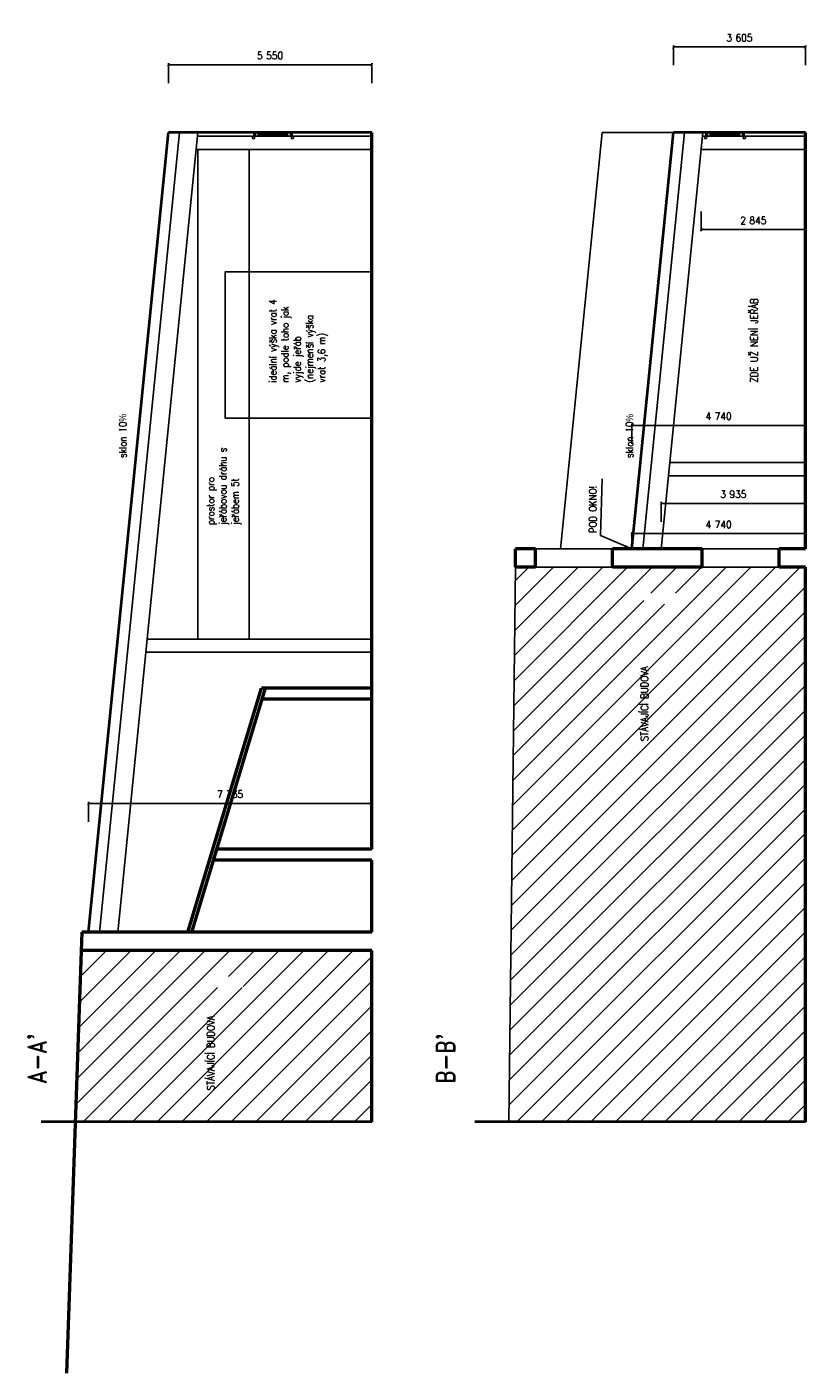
# Model space of a CAD drawing. Header units: millimetres. Extents: x -29135 to 388014, y -22277 to 596511.
# Tile 10 of 12: x 366713 to 388014, y -22277 to 14490. Entities that reach past the tile are written whole.
import ezdxf
from ezdxf.lldxf.tags import DXFTag

# ---------------------------------------------------------------- set-up
doc = ezdxf.new("R2010")
doc.units = ezdxf.units.MM
doc.linetypes.add('XKITLINE00', pattern=[0])
for name, color, linetype in [('IN_C_CARKOVANA', 7, 'DASHED'), ('IN_C_TENKA', 7, 'Continuous'), ('IN_HELP', 6, 'Continuous'), ('IN_NS_TENKA', 7, 'Continuous'), ('IN_TEXT', 7, 'Continuous'), ('IN_VYPLNE OTVORU', 7, 'Continuous')]:
    doc.layers.add(name, color=color, linetype=linetype)
for name, color, linetype, lineweight in [('IN_C_TLUSTA', 7, 'Continuous', 50), ('IN_NS_TLUSTA', 7, 'Continuous', 40), ('IN_SRAFY', 8, 'Continuous', 9), ('SLOUPY', 140, 'Continuous', 13)]:
    doc.layers.add(name, color=color, linetype=linetype, lineweight=lineweight)
doc.styles.add('Koty', font='romand.shx', dxfattribs={"width": 0.9})
doc.styles.add('ROMAND', font='romand.shx', dxfattribs={"width": 0.85})
tags = doc.linetypes.add('DASHED', pattern=[4.5, 3, -1.5]).pattern_tags.tags
tags[6:7] = [DXFTag(74, 4), DXFTag(75, 0), DXFTag(340, '0'), DXFTag(46, 0.0), DXFTag(50, 0.0), DXFTag(44, 0.0), DXFTag(45, 0.0)]
tags[4:5] = [DXFTag(74, 4), DXFTag(75, 0), DXFTag(340, '0'), DXFTag(46, 0.0), DXFTag(50, 0.0), DXFTag(44, 0.0), DXFTag(45, 0.0)]
doc.dimstyles.new('IN_100', dxfattribs={"dimtxt": 200, "dimasz": 80, "dimexe": 40, "dimexo": 250, "dimgap": 150, "dimtad": 1, "dimtoh": 1, "dimdec": 4, "dimdsep": 46, "dimlunit": 6, "dimtxsty": 'Koty', "dimblk": 'ARCHTICK', "dimcen": 0.09, "dimclre": 256, "dimclrt": 7, "dimadec": 0, "dimazin": 0, "dimtfac": 1, "dimtdec": 4, "dimtofl": 0, "dimtmove": 1, "dimatfit": 3, "dimfxl": 1, "dimtolj": 1, "dimtzin": 0, "dimarcsym": 0})

# ---------------------------------------------------------------- blocks, each defined once
blk = doc.blocks.new('_ArchTick')
at = {"color": 0, "linetype": 'ByBlock', "lineweight": 13, "transparency": 33554687, "const_width": 0.15}
blk.add_lwpolyline([(-0.5, -0.5), (0.5, 0.5)], dxfattribs=at)
blk = doc.blocks.new('*86')
at = {"layer": 'IN_C_TENKA', "transparency": 16777216}
for p, q in [((384032, 976), (384032, 1516)), ((384032, 1476), (387969, 1476)), ((387969, 976), (387969, 1516))]:
    blk.add_line(p, q, dxfattribs=at)
at = {"layer": 'IN_C_TENKA', "transparency": 16777216, "xscale": 80, "yscale": 80, "zscale": 80, "rotation": 180}
blk.add_blockref('_ArchTick', (384032, 1476), dxfattribs=at)
at = {"layer": 'IN_C_TENKA', "transparency": 16777216, "xscale": 80, "yscale": 80, "zscale": 80}
blk.add_blockref('_ArchTick', (387969, 1476), dxfattribs=at)
at = {"layer": 'IN_C_TENKA', "color": 7, "transparency": 16777216, "insert": (386001, 1726), "char_height": 200, "width": 612.39, "attachment_point": 5, "style": 'Koty'}
blk.add_mtext('\\A1;3\xa0935', dxfattribs=at)
blk = doc.blocks.new('*87')
at = {"layer": 'IN_C_TENKA', "transparency": 16777216}
for p, q in [((385123, 9453), (385123, 8913)), ((387969, 9453), (387969, 8913)), ((385123, 8953), (387969, 8953))]:
    blk.add_line(p, q, dxfattribs=at)
at = {"layer": 'IN_C_TENKA', "transparency": 16777216, "xscale": 80, "yscale": 80, "zscale": 80, "rotation": 180}
blk.add_blockref('_ArchTick', (385123, 8953), dxfattribs=at)
at = {"layer": 'IN_C_TENKA', "transparency": 16777216, "xscale": 80, "yscale": 80, "zscale": 80}
blk.add_blockref('_ArchTick', (387969, 8953), dxfattribs=at)
at = {"layer": 'IN_C_TENKA', "color": 7, "transparency": 16777216, "insert": (386546, 9203), "char_height": 200, "width": 615.44, "attachment_point": 5, "style": 'Koty'}
blk.add_mtext('\\A1;2\xa0845', dxfattribs=at)
blk = doc.blocks.new('*91')
at = {"layer": 'IN_C_TENKA', "transparency": 16777216}
for p, q in [((370576, 12957), (370576, 13497)), ((376127, 13457), (370576, 13457)), ((376127, 12957), (376127, 13497))]:
    blk.add_line(p, q, dxfattribs=at)
at = {"layer": 'IN_C_TENKA', "transparency": 16777216, "xscale": 80, "yscale": 80, "zscale": 80, "rotation": 180}
blk.add_blockref('_ArchTick', (370576, 13457), dxfattribs=at)
at = {"layer": 'IN_C_TENKA', "transparency": 16777216, "xscale": 80, "yscale": 80, "zscale": 80}
blk.add_blockref('_ArchTick', (376127, 13457), dxfattribs=at)
at = {"layer": 'IN_C_TENKA', "color": 7, "transparency": 16777216, "insert": (373352, 13707), "char_height": 200, "width": 610.58, "attachment_point": 5, "style": 'Koty'}
blk.add_mtext('\\A1;5\xa0550', dxfattribs=at)
blk = doc.blocks.new('*92')
at = {"layer": 'IN_C_TENKA', "transparency": 16777216}
for p, q in [((383228, 482), (383228, 691)), ((383228, 651), (387969, 651)), ((387969, 482), (387969, 691))]:
    blk.add_line(p, q, dxfattribs=at)
at = {"layer": 'IN_C_TENKA', "transparency": 16777216, "xscale": 80, "yscale": 80, "zscale": 80, "rotation": 180}
blk.add_blockref('_ArchTick', (383228, 651), dxfattribs=at)
at = {"layer": 'IN_C_TENKA', "transparency": 16777216, "xscale": 80, "yscale": 80, "zscale": 80}
blk.add_blockref('_ArchTick', (387969, 651), dxfattribs=at)
at = {"layer": 'IN_C_TENKA', "color": 7, "transparency": 16777216, "insert": (385599, 901), "char_height": 200, "width": 617.69, "attachment_point": 5, "style": 'Koty'}
blk.add_mtext('\\A1;4\xa0740', dxfattribs=at)
blk = doc.blocks.new('*104')
at = {"layer": 'IN_HELP', "transparency": 16777216}
for p, q in [((368392, -7217), (368392, -6677)), ((368392, -6717), (376127, -6717)), ((376127, -7217), (376127, -6677))]:
    blk.add_line(p, q, dxfattribs=at)
at = {"layer": 'IN_HELP', "transparency": 16777216, "xscale": 80, "yscale": 80, "zscale": 80, "rotation": 180}
blk.add_blockref('_ArchTick', (368392, -6717), dxfattribs=at)
at = {"layer": 'IN_HELP', "transparency": 16777216, "xscale": 80, "yscale": 80, "zscale": 80}
blk.add_blockref('_ArchTick', (376127, -6717), dxfattribs=at)
at = {"layer": 'IN_HELP', "color": 7, "lineweight": 30, "transparency": 16777216, "insert": (372260, -6467), "char_height": 200, "width": 611.06, "attachment_point": 5, "style": 'Koty'}
blk.add_mtext('\\A1;7\xa0735', dxfattribs=at)
blk = doc.blocks.new('*105')
at = {"layer": 'IN_HELP', "transparency": 16777216}
for p, q in [((384365, 13442), (384365, 13982)), ((387969, 13442), (387969, 13982)), ((387969, 13942), (384365, 13942))]:
    blk.add_line(p, q, dxfattribs=at)
at = {"layer": 'IN_HELP', "transparency": 16777216, "xscale": 80, "yscale": 80, "zscale": 80, "rotation": 180}
blk.add_blockref('_ArchTick', (384365, 13942), dxfattribs=at)
at = {"layer": 'IN_HELP', "transparency": 16777216, "xscale": 80, "yscale": 80, "zscale": 80}
blk.add_blockref('_ArchTick', (387969, 13942), dxfattribs=at)
at = {"layer": 'IN_HELP', "color": 7, "lineweight": 30, "transparency": 16777216, "insert": (386167, 14192), "char_height": 200, "width": 612.39, "attachment_point": 5, "style": 'Koty'}
blk.add_mtext('\\A1;3\xa0605', dxfattribs=at)
blk = doc.blocks.new('*106')
at = {"layer": 'IN_HELP', "transparency": 16777216}
for p, q in [((383228, 3105), (383228, 3645)), ((383228, 3605), (387969, 3605)), ((387969, 3105), (387969, 3645))]:
    blk.add_line(p, q, dxfattribs=at)
at = {"layer": 'IN_HELP', "transparency": 16777216, "xscale": 80, "yscale": 80, "zscale": 80, "rotation": 180}
blk.add_blockref('_ArchTick', (383228, 3605), dxfattribs=at)
at = {"layer": 'IN_HELP', "transparency": 16777216, "xscale": 80, "yscale": 80, "zscale": 80}
blk.add_blockref('_ArchTick', (387969, 3605), dxfattribs=at)
at = {"layer": 'IN_HELP', "color": 7, "lineweight": 30, "transparency": 16777216, "insert": (385599, 3855), "char_height": 200, "width": 617.69, "attachment_point": 5, "style": 'Koty'}
blk.add_mtext('\\A1;4\xa0740', dxfattribs=at)

msp = doc.modelspace()

# ---------------------------------------------------------------- hatches: boundary and pattern name
at = {"layer": 'IN_SRAFY', "transparency": 33554687}
h = msp.add_hatch(dxfattribs=at)
h.set_pattern_fill('ANSI31', color=256, scale=150, style=0, pattern_type=2)
h.set_pattern_definition([(45, (-3892.7, 0), (-336.7596, 336.7596), [])])
h.paths.add_polyline_path([(379870.87221, -15417.10296), (387969.28528, -15417.10296), (387969.28528, -1277.74367), (380037.38861, -1277.74367)])
h.paths.add_polyline_path([(380037.38861, -1277.74367), (383552.14242, -1277.74367), (383552.14242, -977.74367), (380040.92165, -977.74367)])
h.paths.add_polyline_path([(384466.42814, -1277.74367), (387969.28528, -1277.74367), (387969.28528, -977.74367), (384466.42814, -977.74367)])
h.paths.add_polyline_path([(380040.92165, -977.74367), (387969.28528, -977.74367), (387969.28528, -267.56496), (387969.28528, -267.56476), (380049.28528, -267.56496)])
h = msp.add_hatch(dxfattribs=at)
h.set_pattern_fill('ANSI31', color=256, scale=150, style=0, pattern_type=2)
h.set_pattern_definition([(45, (-15734.94, 0), (-336.7596, 336.7596), [])])
h.paths.add_polyline_path([(368028.60941, -15417.10296), (376127.02248, -15417.10296), (376127.02248, -11747.74376), (368156.74625, -11747.74376)])
h.paths.add_polyline_path([(368156.74625, -11747.74376), (371702.37962, -11747.74376), (371702.37962, -11447.74376), (368167.22249, -11447.74376)])
h.paths.add_polyline_path([(372616.66534, -11747.74376), (376127.02248, -11747.74376), (376127.02248, -11447.74376), (372616.66534, -11447.74376)])
h.paths.add_polyline_path([(368167.22249, -11447.74376), (376127.02248, -11447.74376), (376127.02248, -10737.56486), (368192.02248, -10737.56486), (368192.02248, -10737.56486)])

# ---------------------------------------------------------------- linework, layer by layer
at = {"layer": 'IN_C_CARKOVANA', "ltscale": 150, "transparency": 33554687}
msp.add_lwpolyline([(371380.01253, 11142.43514), (372780.01253, 11142.43514), (372780.01253, -2227.56486), (371380.01253, -2227.56486)], close=True, dxfattribs=at)
at = {"layer": 'IN_C_TENKA', "transparency": 33554687}
for p, q in [((380599.28556, 232.43524), (382699.28556, 232.43529)), ((385149.28556, 232.43524), (387249.28556, 232.43529)), ((380599.28557, -267.56494), (382699.28557, -267.56489)), ((385149.28557, -267.56486), (387249.28557, -267.56486))]:
    msp.add_line(p, q, dxfattribs=at)
msp.add_lwpolyline([(376127.02248, 7802.43514), (372127.02248, 7802.43514), (372127.02248, 3802.43514), (376127.02248, 3802.43514)], dxfattribs=at)
at = {"layer": 'IN_C_TLUSTA', "transparency": 33554687}
for p, q in [((372927.02248, 11602.43514), (372927.02248, 11502.43514)), ((373927.02248, 11602.43514), (373927.02248, 11502.43514)), ((376127.02248, -7967.56486), (376127.02248, 11602.43514)), ((385269.28528, 11602.43514), (385269.28528, 11502.43514)), ((386269.28528, 11602.43514), (386269.28528, 11502.43514)), ((387969.28528, 232.43524), (387969.28528, 11602.43514)), ((380049.28528, -267.56476), (380049.28528, 232.43524)), ((380599.28556, 232.43524), (380049.28528, 232.43524)), ((380599.28557, -267.56494), (380599.28556, 232.43524)), ((382699.28557, -267.56489), (382699.28556, 232.43524)), ((385149.28556, 232.43524), (382699.28556, 232.43524)), ((385149.28557, -267.56483), (385149.28556, 232.43524)), ((387249.28557, -267.56478), (387249.28556, 232.43524)), ((387969.28528, 232.43524), (387249.28556, 232.43524)), ((380599.28557, -267.56476), (380049.28528, -267.56476)), ((385149.28557, -267.56476), (382699.28557, -267.56476)), ((387969.28528, -267.56476), (387249.28557, -267.56476)), ((387969.28528, -15417.10296), (387969.28528, -267.56476)), ((371107.56089, -10237.56486), (373122.10404, -3567.56486)), ((371212.02248, -10237.56486), (373226.56563, -3567.56486)), ((376127.02248, -3567.56486), (373122.10404, -3567.56486)), ((376127.02248, -3867.56486), (373135.95649, -3867.56486)), ((371807.02248, -8267.56486), (371897.63162, -7967.56486)), ((376127.02248, -7967.56486), (371897.63162, -7967.56486)), ((376127.02248, -8267.56486), (371807.02248, -8267.56486)), ((376127.02248, -10237.56486), (376127.02248, -8267.56486)), ((368209.48286, -10237.56486), (367789.06158, -22276.85529)), ((376127.02248, -10237.56486), (368209.48286, -10237.56486)), ((376127.02248, -10737.56486), (368192.02248, -10737.56486)), ((376127.02248, -15417.10296), (376127.02248, -10737.56486))]:
    msp.add_line(p, q, dxfattribs=at)
at = {"layer": 'IN_HELP', "transparency": 33554687}
for points in [[(380064.28528, -267.56496), (387969.28528, -267.56476), (387969.28528, -15417.10296), (379870.87221, -15417.10296), (380049.28528, -267.56486)], [(368192.02248, -10737.56486), (376127.02248, -10737.56486), (376127.02248, -15417.10296), (368028.60941, -15417.10296), (368192.02248, -10737.56486)]]:
    msp.add_lwpolyline(points, close=True, dxfattribs=at)
at = {"layer": 'IN_NS_TENKA', "transparency": 33554687}
for p, q in [((368693.51875, -10237.56486), (370877.51875, 11602.43514)), ((369196.01253, -10237.56486), (371380.01253, 11602.43514)), ((371370.01253, 11502.43514), (376127.02248, 11502.43514)), ((381281.28529, 232.43526), (382418.28528, 11602.43514)), ((384365.29523, 11602.43514), (382418.28528, 11602.43514)), ((383529.79151, 232.43524), (384666.7915, 11602.43514)), ((384032.28529, 232.43524), (385169.28528, 11602.43514)), ((385159.28528, 11502.43514), (387969.28528, 11502.43514)), ((376127.02248, 11142.43514), (371334.01253, 11142.43514)), ((387969.28528, 11142.43514), (385123.28528, 11142.43514)), ((384268.28528, 2592.43514), (387969.28528, 2592.43514)), ((387969.28528, 2232.43514), (384232.28528, 2232.43514)), ((369997.01253, -2227.56486), (376127.02248, -2227.56486)), ((369961.01253, -2587.56486), (376127.02248, -2587.56486))]:
    msp.add_line(p, q, dxfattribs=at)
at = {"layer": 'IN_NS_TLUSTA', "transparency": 33554687}
for p, q in [((368392.02248, -10237.56486), (370576.02248, 11602.43514)), ((376127.02248, 11602.43514), (370576.02248, 11602.43514)), ((383228.29524, 232.43524), (384365.29523, 11602.43514)), ((387969.28528, 11602.43514), (384365.29523, 11602.43514)), ((376127.02248, -15417.10296), (367097.90844, -15417.10296)), ((387969.28528, -15417.10296), (378940.17124, -15417.10296))]:
    msp.add_line(p, q, dxfattribs=at)
at = {"layer": 'IN_VYPLNE OTVORU', "transparency": 33554687}
for p, q in [((373827.02248, 11602.43514), (373027.02248, 11602.43514)), ((373827.02248, 11552.43514), (373027.02248, 11552.43514)), ((373827.02248, 11532.43514), (373027.02248, 11532.43514)), ((373827.02248, 11502.43514), (373027.02248, 11502.43514)), ((386169.28528, 11602.43514), (385369.28528, 11602.43514)), ((386169.28528, 11552.43514), (385369.28528, 11552.43514)), ((386169.28528, 11532.43514), (385369.28528, 11532.43514)), ((386169.28528, 11502.43514), (385369.28528, 11502.43514))]:
    msp.add_line(p, q, dxfattribs=at)
for points in [[(373027.02248, 11502.43514), (373027.02248, 11602.43514), (372927.02248, 11602.43514), (372927.02248, 11502.43514)], [(373927.02248, 11502.43514), (373927.02248, 11602.43514), (373827.02248, 11602.43514), (373827.02248, 11502.43514)], [(385369.28528, 11502.43514), (385369.28528, 11602.43514), (385269.28528, 11602.43514), (385269.28528, 11502.43514)], [(386269.28528, 11502.43514), (386269.28528, 11602.43514), (386169.28528, 11602.43514), (386169.28528, 11502.43514)]]:
    msp.add_lwpolyline(points, close=True, dxfattribs=at)
at = {"layer": 'SLOUPY', "linetype": 'XKITLINE00', "lineweight": 0, "transparency": 33554687}
for p, q in [((372867.0225, 11496.43514), (372867.47922, 11498.73124)), ((372867.0225, 11496.43514), (372867.0225, 11448.43514)), ((372867.47922, 11446.13904), (372867.0225, 11448.43514)), ((372867.47922, 11498.73124), (372868.77985, 11500.67778)), ((372868.77985, 11444.1925), (372867.47922, 11446.13904)), ((372868.77985, 11500.67778), (372870.72639, 11501.97842)), ((372870.72639, 11442.89186), (372868.77985, 11444.1925)), ((372870.25086, 11497.58319), (372870.0225, 11496.43514)), ((372870.0225, 11496.43514), (372870.0225, 11448.43514)), ((372870.0225, 11448.43514), (372870.25086, 11447.28709)), ((372870.90117, 11498.55646), (372870.25086, 11497.58319)), ((372870.25086, 11447.28709), (372870.90117, 11446.31382)), ((372870.72639, 11501.97842), (372873.0225, 11502.43514)), ((372873.0225, 11442.43514), (372870.72639, 11442.89186)), ((372871.87444, 11499.20678), (372870.90117, 11498.55646)), ((372870.90117, 11446.31382), (372871.87444, 11445.6635)), ((372873.0225, 11499.43514), (372871.87444, 11499.20678)), ((372871.87444, 11445.6635), (372873.0225, 11445.43514)), ((372873.0225, 11502.43514), (372921.0225, 11502.43514)), ((372873.0225, 11499.43514), (372921.0225, 11499.43514)), ((372873.0225, 11445.43514), (372921.0225, 11445.43514)), ((372873.0225, 11442.43514), (372921.0225, 11442.43514)), ((372921.0225, 11502.43514), (373933.0225, 11502.43514)), ((372921.0225, 11502.43514), (372923.3186, 11501.97842)), ((372922.17055, 11499.20678), (372921.0225, 11499.43514)), ((372921.0225, 11445.43514), (372922.17055, 11445.6635)), ((372923.3186, 11442.89186), (372921.0225, 11442.43514)), ((372923.14382, 11498.55646), (372922.17055, 11499.20678)), ((372922.17055, 11445.6635), (372923.14382, 11446.31382)), ((372923.79413, 11497.58319), (372923.14382, 11498.55646)), ((372923.14382, 11446.31382), (372923.79413, 11447.28709)), ((372923.3186, 11501.97842), (372925.26514, 11500.67778)), ((372925.26514, 11444.1925), (372923.3186, 11442.89186)), ((372924.0225, 11496.43514), (372923.79413, 11497.58319)), ((372923.79413, 11447.28709), (372924.0225, 11448.43514)), ((372924.0225, 11496.43514), (372924.0225, 11448.43514)), ((372925.26514, 11500.67778), (372926.56577, 11498.73124)), ((372926.56577, 11446.13904), (372925.26514, 11444.1925)), ((372926.56577, 11498.73124), (372927.0225, 11496.43514)), ((372927.0225, 11448.43514), (372926.56577, 11446.13904)), ((372927.0225, 11496.43514), (372927.0225, 11448.43514)), ((373927.0225, 11496.43514), (373927.47922, 11498.73124)), ((373927.0225, 11496.43514), (373927.0225, 11448.43514)), ((373927.47922, 11446.13904), (373927.0225, 11448.43514)), ((373927.47922, 11498.73124), (373928.77985, 11500.67778)), ((373928.77985, 11444.1925), (373927.47922, 11446.13904)), ((373928.77985, 11500.67778), (373930.72639, 11501.97842)), ((373930.72639, 11442.89186), (373928.77985, 11444.1925)), ((373930.25086, 11497.58319), (373930.0225, 11496.43514)), ((373930.0225, 11496.43514), (373930.0225, 11448.43514)), ((373930.0225, 11448.43514), (373930.25086, 11447.28709)), ((373930.90117, 11498.55646), (373930.25086, 11497.58319)), ((373930.25086, 11447.28709), (373930.90117, 11446.31382)), ((373930.72639, 11501.97842), (373933.0225, 11502.43514)), ((373933.0225, 11442.43514), (373930.72639, 11442.89186)), ((373931.87444, 11499.20678), (373930.90117, 11498.55646)), ((373930.90117, 11446.31382), (373931.87444, 11445.6635)), ((373933.0225, 11499.43514), (373931.87444, 11499.20678)), ((373931.87444, 11445.6635), (373933.0225, 11445.43514)), ((373933.0225, 11502.43514), (373981.0225, 11502.43514)), ((373933.0225, 11499.43514), (373981.0225, 11499.43514)), ((373933.0225, 11445.43514), (373981.0225, 11445.43514)), ((373933.0225, 11442.43514), (373981.0225, 11442.43514)), ((373981.0225, 11502.43514), (373983.3186, 11501.97842)), ((373982.17055, 11499.20678), (373981.0225, 11499.43514)), ((373981.0225, 11445.43514), (373982.17055, 11445.6635)), ((373983.3186, 11442.89186), (373981.0225, 11442.43514)), ((373983.14382, 11498.55646), (373982.17055, 11499.20678)), ((373982.17055, 11445.6635), (373983.14382, 11446.31382)), ((373983.79413, 11497.58319), (373983.14382, 11498.55646)), ((373983.14382, 11446.31382), (373983.79413, 11447.28709)), ((373983.3186, 11501.97842), (373985.26514, 11500.67778)), ((373985.26514, 11444.1925), (373983.3186, 11442.89186)), ((373984.0225, 11496.43514), (373983.79413, 11497.58319)), ((373983.79413, 11447.28709), (373984.0225, 11448.43514)), ((373984.0225, 11496.43514), (373984.0225, 11448.43514)), ((373985.26514, 11500.67778), (373986.56577, 11498.73124)), ((373986.56577, 11446.13904), (373985.26514, 11444.1925)), ((373986.56577, 11498.73124), (373987.0225, 11496.43514)), ((373987.0225, 11448.43514), (373986.56577, 11446.13904)), ((373987.0225, 11496.43514), (373987.0225, 11448.43514)), ((385209.2853, 11496.43514), (385209.74202, 11498.73124)), ((385209.2853, 11496.43514), (385209.2853, 11448.43514)), ((385209.74202, 11446.13904), (385209.2853, 11448.43514)), ((385209.74202, 11498.73124), (385211.04266, 11500.67778)), ((385211.04266, 11444.1925), (385209.74202, 11446.13904)), ((385211.04266, 11500.67778), (385212.9892, 11501.97842)), ((385212.9892, 11442.89186), (385211.04266, 11444.1925)), ((385212.51366, 11497.58319), (385212.2853, 11496.43514)), ((385212.2853, 11496.43514), (385212.2853, 11448.43514)), ((385212.2853, 11448.43514), (385212.51366, 11447.28709)), ((385213.16398, 11498.55646), (385212.51366, 11497.58319)), ((385212.51366, 11447.28709), (385213.16398, 11446.31382)), ((385212.9892, 11501.97842), (385215.2853, 11502.43514)), ((385215.2853, 11442.43514), (385212.9892, 11442.89186)), ((385214.13725, 11499.20678), (385213.16398, 11498.55646)), ((385213.16398, 11446.31382), (385214.13725, 11445.6635)), ((385215.2853, 11499.43514), (385214.13725, 11499.20678)), ((385214.13725, 11445.6635), (385215.2853, 11445.43514)), ((385215.2853, 11502.43514), (385263.2853, 11502.43514)), ((385215.2853, 11499.43514), (385263.2853, 11499.43514)), ((385215.2853, 11445.43514), (385263.2853, 11445.43514)), ((385215.2853, 11442.43514), (385263.2853, 11442.43514)), ((385263.2853, 11502.43514), (386275.2853, 11502.43514)), ((385263.2853, 11502.43514), (385265.5814, 11501.97842)), ((385264.43335, 11499.20678), (385263.2853, 11499.43514)), ((385263.2853, 11445.43514), (385264.43335, 11445.6635)), ((385265.5814, 11442.89186), (385263.2853, 11442.43514)), ((385265.40662, 11498.55646), (385264.43335, 11499.20678)), ((385264.43335, 11445.6635), (385265.40662, 11446.31382)), ((385266.05693, 11497.58319), (385265.40662, 11498.55646)), ((385265.40662, 11446.31382), (385266.05693, 11447.28709)), ((385265.5814, 11501.97842), (385267.52794, 11500.67778)), ((385267.52794, 11444.1925), (385265.5814, 11442.89186)), ((385266.2853, 11496.43514), (385266.05693, 11497.58319)), ((385266.05693, 11447.28709), (385266.2853, 11448.43514)), ((385266.2853, 11496.43514), (385266.2853, 11448.43514)), ((385267.52794, 11500.67778), (385268.82857, 11498.73124)), ((385268.82857, 11446.13904), (385267.52794, 11444.1925)), ((385268.82857, 11498.73124), (385269.2853, 11496.43514)), ((385269.2853, 11448.43514), (385268.82857, 11446.13904)), ((385269.2853, 11496.43514), (385269.2853, 11448.43514)), ((386269.2853, 11496.43514), (386269.74202, 11498.73124)), ((386269.2853, 11496.43514), (386269.2853, 11448.43514)), ((386269.74202, 11446.13904), (386269.2853, 11448.43514)), ((386269.74202, 11498.73124), (386271.04266, 11500.67778)), ((386271.04266, 11444.1925), (386269.74202, 11446.13904)), ((386271.04266, 11500.67778), (386272.9892, 11501.97842)), ((386272.9892, 11442.89186), (386271.04266, 11444.1925)), ((386272.51366, 11497.58319), (386272.2853, 11496.43514)), ((386272.2853, 11496.43514), (386272.2853, 11448.43514)), ((386272.2853, 11448.43514), (386272.51366, 11447.28709)), ((386273.16398, 11498.55646), (386272.51366, 11497.58319)), ((386272.51366, 11447.28709), (386273.16398, 11446.31382)), ((386272.9892, 11501.97842), (386275.2853, 11502.43514)), ((386275.2853, 11442.43514), (386272.9892, 11442.89186)), ((386274.13725, 11499.20678), (386273.16398, 11498.55646)), ((386273.16398, 11446.31382), (386274.13725, 11445.6635)), ((386275.2853, 11499.43514), (386274.13725, 11499.20678)), ((386274.13725, 11445.6635), (386275.2853, 11445.43514)), ((386275.2853, 11502.43514), (386323.2853, 11502.43514)), ((386275.2853, 11499.43514), (386323.2853, 11499.43514)), ((386275.2853, 11445.43514), (386323.2853, 11445.43514)), ((386275.2853, 11442.43514), (386323.2853, 11442.43514)), ((386323.2853, 11502.43514), (386325.5814, 11501.97842)), ((386324.43335, 11499.20678), (386323.2853, 11499.43514)), ((386323.2853, 11445.43514), (386324.43335, 11445.6635)), ((386325.5814, 11442.89186), (386323.2853, 11442.43514)), ((386325.40662, 11498.55646), (386324.43335, 11499.20678)), ((386324.43335, 11445.6635), (386325.40662, 11446.31382)), ((386326.05693, 11497.58319), (386325.40662, 11498.55646)), ((386325.40662, 11446.31382), (386326.05693, 11447.28709)), ((386325.5814, 11501.97842), (386327.52794, 11500.67778)), ((386327.52794, 11444.1925), (386325.5814, 11442.89186)), ((386326.2853, 11496.43514), (386326.05693, 11497.58319)), ((386326.05693, 11447.28709), (386326.2853, 11448.43514)), ((386326.2853, 11496.43514), (386326.2853, 11448.43514)), ((386327.52794, 11500.67778), (386328.82857, 11498.73124)), ((386328.82857, 11446.13904), (386327.52794, 11444.1925)), ((386328.82857, 11498.73124), (386329.2853, 11496.43514)), ((386329.2853, 11448.43514), (386328.82857, 11446.13904)), ((386329.2853, 11496.43514), (386329.2853, 11448.43514))]:
    msp.add_line(p, q, dxfattribs=at)

# ---------------------------------------------------------------- texts
at = {"layer": 'IN_TEXT', "transparency": 33554687, "attachment_point": 7, "rotation": 90, "style": 'ROMAND'}
for s, insert, char_height, width in [('{\\C0;ideální výška vrat 4 m, podle toho jak vyjde jeřáb (nejmenší výška vrat 3,6 m)}', (374925.95679, 4778.26179), 200, 2497.377199), ('{\\C0;ZDE UŽ NENÍ JEŘÁB}', (386666.46176, 4778.26179), 200, 2497.377199), ('{\\C0;sklon 10\\fArial|b0|i0|c238|p34;%}', (369430.48489, 2718.76985), 200, 2497.377199), ('{\\C0;sklon 10\\fArial|b0|i0|c238|p34;%}', (383267.37749, 2718.76985), 200, 2497.377199), ('{\\C0;prostor pro jeřábovou dráhu s jeřábem 5t}', (372562.53319, 888.67483), 200, 2497.377199), ('{\\C0;POD OKNO!}', (382268.15527, 666.89403), 200, 2497.377199), ('{\\C0;STÁVAJÍCÍ BUDOVA}', (383672.98323, -5017.50179), 200, 12967.3772959), ('{\\C0;STÁVAJÍCÍ BUDOVA}', (371830.72043, -14556.26999), 200, 2497.377199), ("{\\C0;A-A'}", (367239.12313, -14381.13201), 500, 369.2857143), ("{\\C0;B-B'}", (378392.50064, -14381.13201), 500, 369.2857143)]:
    msp.add_mtext(s, dxfattribs=dict(at, insert=insert, char_height=char_height, width=width))

# ---------------------------------------------------------------- dimensions: what is measured, and where the dimension line sits
at = {"layer": 'IN_C_TENKA', "transparency": 33554687}
for base, p1, p2, picture, middle in [((370576.02248, 13456.92184), (376127.02248, 11602.43514), (370576.02248, 11602.43514), '*91', (373351.52248, 13706.92184)), ((387969.28528, 8953.33107), (385123.28528, 11142.43514), (387969.28528, 11142.43514), '*87', (386546.28528, 9203.33107)), ((387969.28528, 1475.92221), (384032.28529, 232.43524), (387969.28528, 232.43524), '*86', (386000.78529, 1725.92221)), ((387969.28528, 651.20693), (383228.29524, 232.43524), (387969.28528, 232.43524), '*92', (385598.79026, 901.20693))]:
    dim = msp.add_linear_dim(base=base, p1=p1, p2=p2, dimstyle='IN_100', override={"dimscale": 1, "dimtxt": 200, "dimasz": 80, "dimexe": 40, "dimexo": 250, "dimgap": 150, "dimtad": 1, "dimtih": 0, "dimdec": 4, "dimlfac": 1, "dimzin": 8, "dimlunit": 6, "dimpost": '', "dimtxsty": 'Koty', "dimblk": 'ArchTick', "dimse1": 0, "dimse2": 0, "dimsd2": 0, "dimclrd": 0, "dimclre": 256, "dimclrt": 7, "dimaunit": 0, "dimadec": 0, "dimazin": 0, "dimtol": 0, "dimtp": 0, "dimtm": 0, "dimtmove": 1}, dxfattribs=at)
    dim.commit()
    dim.dimension.update_dxf_attribs({"geometry": picture, "text_midpoint": middle})
at = {"layer": 'IN_HELP', "lineweight": 30, "transparency": 33554687}
for base, p1, p2, picture, middle in [((384365.2952305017, 13941.8214316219), (387969.2852801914, 11602.4351415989), (384365.2952305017, 11602.4351415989), '*105', (386167.2902553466, 14191.8214316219)), ((387969.28528, 3604.99107), (383228.29524, 232.43524), (387969.28528, 232.43524), '*106', (385598.79026, 3854.99107)), ((376127.02248, -6717.43927), (368392.02248, -10237.56486), (376127.02248, -10237.56486), '*104', (372259.52248, -6467.43927))]:
    dim = msp.add_linear_dim(base=base, p1=p1, p2=p2, dimstyle='IN_100', override={"dimscale": 1, "dimtxt": 200, "dimasz": 80, "dimexe": 40, "dimexo": 250, "dimgap": 150, "dimtad": 1, "dimtih": 0, "dimdec": 4, "dimlfac": 1, "dimzin": 8, "dimlunit": 6, "dimpost": '', "dimtxsty": 'Koty', "dimblk": 'ArchTick', "dimse1": 0, "dimse2": 0, "dimsd2": 0, "dimclrd": 0, "dimclre": 256, "dimclrt": 7, "dimaunit": 0, "dimadec": 0, "dimazin": 0, "dimtol": 0, "dimtp": 0, "dimtm": 0, "dimtmove": 1}, dxfattribs=at)
    dim.commit()
    dim.dimension.update_dxf_attribs({"geometry": picture, "text_midpoint": middle})

# ---------------------------------------------------------------- leaders
at = {"layer": 'IN_C_TENKA', "transparency": 33554687}
msp.add_leader([(383228.29524, 232.43524), (382373.28119, 598.38932), (382423.28119, 2144.13594)], dimstyle='IN_100', override={"dimasz": 200, "dimgap": 150, "dimtad": 0, "dimclrd": 256}, dxfattribs=at)

doc.saveas('drawing.dxf')
